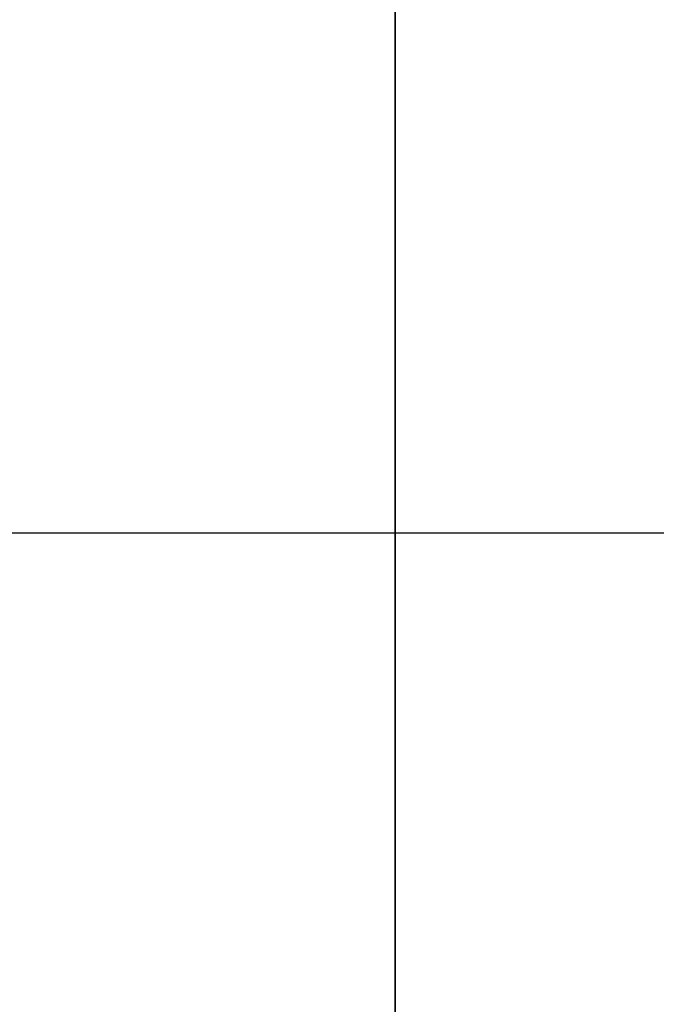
# Model space of a CAD drawing. Header units: inches. Extents: x 36 to 516, y 68 to 1649.
# Tile 48 of 50: x 191 to 200, y 108 to 121. Entities that reach past the tile are written whole.
import ezdxf

# ---------------------------------------------------------------- set-up
doc = ezdxf.new("R2010")
doc.units = ezdxf.units.IN
doc.header["$LTSCALE"] = 2
doc.header["$MEASUREMENT"] = 0
doc.layers.add('DIM', color=4, linetype='Continuous')

msp = doc.modelspace()

# ---------------------------------------------------------------- linework, layer by layer
at = {"layer": 'DIM', "color": 7}
for p, q in [((196.307, 133.789), (196.307, 94.389)), ((196.307, 95.589), (196.307, 132.589)), ((153.307, 114.089), (195.844, 114.089)), ((186.307, 114.089), (198.707, 114.089)), ((188.307, 114.089), (230.844, 114.089))]:
    msp.add_line(p, q, dxfattribs=at)

doc.saveas('drawing.dxf')
